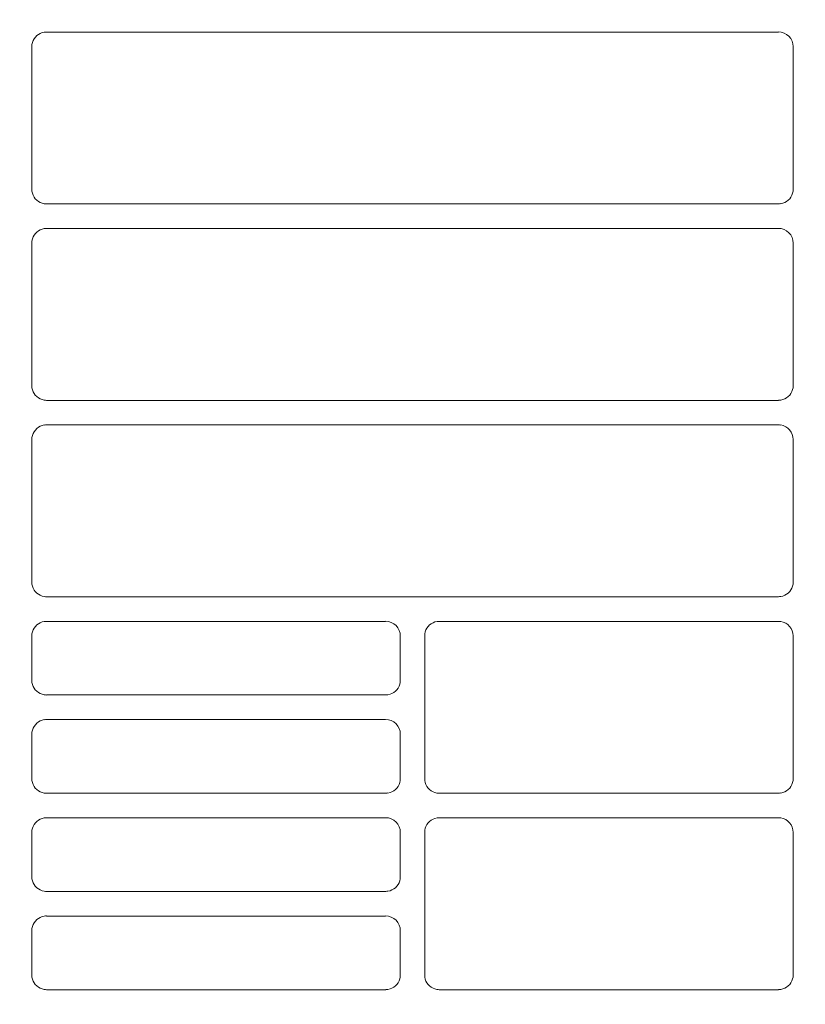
# Model space of a CAD drawing. Header units: millimetres. Extents: x -3034 to 546681, y -100001 to 133386.
# Tile 162 of 173: x 102359 to 102439, y -18221 to -18121. Entities that reach past the tile are written whole.
import ezdxf

# ---------------------------------------------------------------- set-up
doc = ezdxf.new("R2010")
doc.units = ezdxf.units.MM
doc.linetypes.add('ACAD_ISO03W100', pattern=[150, 60, -90])
doc.layers.get('Defpoints').update_dxf_attribs({"color": 252})
for name, color, linetype in [('___INST__AR_podstawy', 3, 'Continuous'), ('DETAIL', 5, 'Continuous'), ('ELEK CIENKIE', 80, 'Continuous'), ('ELEK ODGROMÓWKA', 214, 'Continuous')]:
    doc.layers.add(name, color=color, linetype=linetype)
doc.layers.add('I_WYMIARY', color=6, linetype='Continuous', lineweight=18)
doc.styles.add('DETALE1_100', font='arial.ttf', dxfattribs={"width": 0.6, "height": 200})
doc.dimstyles.new('Detale 1_100', dxfattribs={"dimscale": 0.12, "dimtxt": 250, "dimasz": 20, "dimexe": 50, "dimexo": 0, "dimgap": 30, "dimtad": 1, "dimdec": 1, "dimlfac": 0.1, "dimzin": 9, "dimdsep": 46, "dimtxsty": 'DETALE1_100', "dimblk1": 'DIM_KRESKA_', "dimblk2": 'DIM_KRESKA_', "dimsah": 1, "dimcen": 0, "dimse1": 1, "dimse2": 1, "dimclrd": 256, "dimclre": 256, "dimclrt": 256, "dimadec": 0, "dimazin": 0, "dimtfac": 0.01, "dimtdec": 1, "dimtix": 1, "dimtofl": 0, "dimtmove": 0, "dimatfit": 3, "dimfxl": 1, "dimtolj": 1, "dimtzin": 12, "dimlwd": -1, "dimarcsym": 0})

# ---------------------------------------------------------------- blocks, each defined once
blk = doc.blocks.new('iglice')
at = {"layer": 'ELEK CIENKIE', "color": 80, "linetype": 'ACAD_ISO03W100', "ltscale": 3}
blk.add_circle((-5706.4, 7322.5), 4350, dxfattribs=at)
blk = doc.blocks.new('wentDACH')
at = {"layer": 'DETAIL', "color": 8, "linetype": 'Continuous', "lineweight": 9}
for p, q in [((-83674.12, 25278.32), (-83673.98, 25278.47)), ((-83673.98, 25278.47), (-83673.81, 25278.6)), ((-83673.81, 25278.6), (-83673.62, 25278.7)), ((-83673.62, 25278.7), (-83673.43, 25278.78)), ((-83673.43, 25278.78), (-83673.22, 25278.83)), ((-83598.46, 25278.84), (-83672.99, 25278.84)), ((-83674.48, 25277.35), (-83674.47, 25277.56)), ((-83674.48, 25277.35), (-83674.48, 25262.83)), ((-83674.47, 25277.56), (-83674.42, 25277.77)), ((-83674.42, 25277.77), (-83674.35, 25277.97)), ((-83674.35, 25277.97), (-83674.25, 25278.15)), ((-83674.25, 25278.15), (-83674.12, 25278.32)), ((-83596.96, 25262.84), (-83596.96, 25277.35)), ((-83674.47, 25262.62), (-83674.48, 25262.83)), ((-83674.42, 25262.42), (-83674.47, 25262.62)), ((-83674.35, 25262.22), (-83674.42, 25262.42)), ((-83597.02, 25262.42), (-83597.09, 25262.23)), ((-83596.97, 25262.63), (-83597.02, 25262.42)), ((-83596.96, 25262.84), (-83596.97, 25262.63)), ((-83674.25, 25262.03), (-83674.35, 25262.22)), ((-83674.13, 25261.87), (-83674.25, 25262.03)), ((-83673.98, 25261.72), (-83674.13, 25261.87)), ((-83673.81, 25261.59), (-83673.98, 25261.72)), ((-83673.63, 25261.49), (-83673.81, 25261.59)), ((-83673.43, 25261.41), (-83673.63, 25261.49)), ((-83673.23, 25261.36), (-83673.43, 25261.41)), ((-83672.99, 25261.34), (-83598.45, 25261.34)), ((-83598.01, 25261.41), (-83598.22, 25261.36)), ((-83597.81, 25261.49), (-83598.01, 25261.41)), ((-83597.63, 25261.59), (-83597.81, 25261.49)), ((-83597.46, 25261.72), (-83597.63, 25261.59)), ((-83597.31, 25261.87), (-83597.46, 25261.72)), ((-83597.19, 25262.04), (-83597.31, 25261.87)), ((-83597.09, 25262.23), (-83597.19, 25262.04)), ((-83674.25, 25258.15), (-83674.12, 25258.32)), ((-83674.12, 25258.32), (-83673.98, 25258.47)), ((-83673.98, 25258.47), (-83673.81, 25258.6)), ((-83673.81, 25258.6), (-83673.62, 25258.7)), ((-83673.62, 25258.7), (-83673.43, 25258.78)), ((-83673.43, 25258.78), (-83673.22, 25258.83)), ((-83598.46, 25258.84), (-83672.99, 25258.84)), ((-83674.48, 25257.35), (-83674.47, 25257.56)), ((-83674.48, 25257.35), (-83674.48, 25242.83)), ((-83674.47, 25257.56), (-83674.42, 25257.77)), ((-83674.42, 25257.77), (-83674.35, 25257.97)), ((-83674.35, 25257.97), (-83674.25, 25258.15)), ((-83596.96, 25242.84), (-83596.96, 25257.35)), ((-83674.47, 25242.62), (-83674.48, 25242.83)), ((-83674.42, 25242.42), (-83674.47, 25242.62)), ((-83674.35, 25242.22), (-83674.42, 25242.42)), ((-83597.02, 25242.43), (-83597.09, 25242.23)), ((-83596.97, 25242.63), (-83597.02, 25242.43)), ((-83596.96, 25242.84), (-83596.97, 25242.63)), ((-83674.25, 25242.03), (-83674.35, 25242.22)), ((-83674.13, 25241.87), (-83674.25, 25242.03)), ((-83673.98, 25241.72), (-83674.13, 25241.87)), ((-83673.81, 25241.59), (-83673.98, 25241.72)), ((-83673.63, 25241.49), (-83673.81, 25241.59)), ((-83673.43, 25241.41), (-83673.63, 25241.49)), ((-83673.23, 25241.36), (-83673.43, 25241.41)), ((-83672.99, 25241.34), (-83598.45, 25241.34)), ((-83598.01, 25241.41), (-83598.22, 25241.36)), ((-83597.81, 25241.49), (-83598.01, 25241.41)), ((-83597.63, 25241.59), (-83597.81, 25241.49)), ((-83597.46, 25241.72), (-83597.63, 25241.59)), ((-83597.31, 25241.87), (-83597.46, 25241.72)), ((-83597.19, 25242.04), (-83597.31, 25241.87)), ((-83597.09, 25242.23), (-83597.19, 25242.04)), ((-83674.25, 25238.15), (-83674.12, 25238.32)), ((-83674.12, 25238.32), (-83673.98, 25238.47)), ((-83673.98, 25238.47), (-83673.81, 25238.6)), ((-83673.81, 25238.6), (-83673.62, 25238.7)), ((-83673.62, 25238.7), (-83673.43, 25238.78)), ((-83673.43, 25238.78), (-83673.22, 25238.83)), ((-83598.46, 25238.84), (-83672.99, 25238.84)), ((-83674.48, 25237.36), (-83674.47, 25237.57)), ((-83674.48, 25237.36), (-83674.48, 25222.83)), ((-83674.47, 25237.57), (-83674.42, 25237.77)), ((-83674.42, 25237.77), (-83674.35, 25237.97)), ((-83674.35, 25237.97), (-83674.25, 25238.15)), ((-83596.96, 25222.84), (-83596.96, 25237.35)), ((-83674.47, 25222.62), (-83674.48, 25222.83)), ((-83674.42, 25222.42), (-83674.47, 25222.62)), ((-83674.35, 25222.22), (-83674.42, 25222.42)), ((-83674.25, 25222.03), (-83674.35, 25222.22)), ((-83597.09, 25222.23), (-83597.19, 25222.04)), ((-83597.02, 25222.43), (-83597.09, 25222.23)), ((-83596.97, 25222.63), (-83597.02, 25222.43)), ((-83596.96, 25222.84), (-83596.97, 25222.63)), ((-83674.13, 25221.87), (-83674.25, 25222.03)), ((-83673.98, 25221.72), (-83674.13, 25221.87)), ((-83673.81, 25221.59), (-83673.98, 25221.72)), ((-83673.63, 25221.49), (-83673.81, 25221.59)), ((-83673.43, 25221.41), (-83673.63, 25221.49)), ((-83673.23, 25221.36), (-83673.43, 25221.41)), ((-83672.99, 25221.34), (-83598.45, 25221.34)), ((-83598.01, 25221.41), (-83598.22, 25221.36)), ((-83597.81, 25221.49), (-83598.01, 25221.41)), ((-83597.63, 25221.59), (-83597.81, 25221.49)), ((-83597.46, 25221.72), (-83597.63, 25221.59)), ((-83597.31, 25221.87), (-83597.46, 25221.72)), ((-83597.19, 25222.04), (-83597.31, 25221.87)), ((-83674.25, 25218.16), (-83674.12, 25218.32)), ((-83674.12, 25218.32), (-83673.98, 25218.47)), ((-83673.98, 25218.47), (-83673.81, 25218.6)), ((-83673.81, 25218.6), (-83673.62, 25218.7)), ((-83673.62, 25218.7), (-83673.43, 25218.78)), ((-83673.43, 25218.78), (-83673.22, 25218.83)), ((-83638.46, 25218.84), (-83672.99, 25218.84)), ((-83634.25, 25218.15), (-83634.12, 25218.32)), ((-83634.12, 25218.32), (-83633.98, 25218.47)), ((-83633.98, 25218.47), (-83633.81, 25218.6)), ((-83633.81, 25218.6), (-83633.62, 25218.7)), ((-83633.62, 25218.7), (-83633.43, 25218.78)), ((-83633.43, 25218.78), (-83633.22, 25218.83)), ((-83598.46, 25218.84), (-83632.99, 25218.84)), ((-83674.48, 25217.36), (-83674.47, 25217.57)), ((-83674.48, 25217.36), (-83674.48, 25212.84)), ((-83674.47, 25217.57), (-83674.42, 25217.77)), ((-83674.42, 25217.77), (-83674.35, 25217.97)), ((-83674.35, 25217.97), (-83674.25, 25218.16)), ((-83636.96, 25212.84), (-83636.96, 25217.35)), ((-83634.48, 25217.35), (-83634.47, 25217.56)), ((-83634.48, 25217.35), (-83634.48, 25202.83)), ((-83634.47, 25217.56), (-83634.42, 25217.77)), ((-83634.42, 25217.77), (-83634.35, 25217.97)), ((-83634.35, 25217.97), (-83634.25, 25218.15)), ((-83596.96, 25202.84), (-83596.96, 25217.35)), ((-83674.47, 25212.63), (-83674.48, 25212.84)), ((-83674.42, 25212.42), (-83674.47, 25212.63)), ((-83674.35, 25212.22), (-83674.42, 25212.42)), ((-83674.25, 25212.04), (-83674.35, 25212.22)), ((-83637.09, 25212.23), (-83637.19, 25212.04)), ((-83637.02, 25212.43), (-83637.09, 25212.23)), ((-83636.97, 25212.63), (-83637.02, 25212.43)), ((-83636.96, 25212.84), (-83636.97, 25212.63)), ((-83674.13, 25211.87), (-83674.25, 25212.04)), ((-83673.98, 25211.72), (-83674.13, 25211.87)), ((-83673.81, 25211.59), (-83673.98, 25211.72)), ((-83673.63, 25211.49), (-83673.81, 25211.59)), ((-83673.43, 25211.41), (-83673.63, 25211.49)), ((-83673.23, 25211.36), (-83673.43, 25211.41)), ((-83672.99, 25211.35), (-83638.45, 25211.35)), ((-83638.01, 25211.41), (-83638.22, 25211.36)), ((-83637.81, 25211.49), (-83638.01, 25211.41)), ((-83637.63, 25211.59), (-83637.81, 25211.49)), ((-83637.46, 25211.72), (-83637.63, 25211.59)), ((-83637.31, 25211.87), (-83637.46, 25211.72)), ((-83637.19, 25212.04), (-83637.31, 25211.87)), ((-83674.25, 25208.15), (-83674.12, 25208.32)), ((-83674.12, 25208.32), (-83673.98, 25208.47)), ((-83673.98, 25208.47), (-83673.81, 25208.6)), ((-83673.81, 25208.6), (-83673.62, 25208.7)), ((-83673.62, 25208.7), (-83673.43, 25208.78)), ((-83673.43, 25208.78), (-83673.22, 25208.83)), ((-83638.46, 25208.84), (-83672.99, 25208.84)), ((-83674.48, 25207.35), (-83674.47, 25207.56)), ((-83674.48, 25207.35), (-83674.48, 25202.83)), ((-83674.47, 25207.56), (-83674.42, 25207.77)), ((-83674.42, 25207.77), (-83674.35, 25207.97)), ((-83674.35, 25207.97), (-83674.25, 25208.15)), ((-83636.96, 25202.84), (-83636.96, 25207.34)), ((-83674.47, 25202.62), (-83674.48, 25202.83)), ((-83674.42, 25202.42), (-83674.47, 25202.62)), ((-83674.35, 25202.22), (-83674.42, 25202.42)), ((-83674.25, 25202.04), (-83674.35, 25202.22)), ((-83637.09, 25202.23), (-83637.19, 25202.04)), ((-83637.02, 25202.43), (-83637.09, 25202.23)), ((-83636.97, 25202.63), (-83637.02, 25202.43)), ((-83636.96, 25202.84), (-83636.97, 25202.63)), ((-83634.47, 25202.63), (-83634.48, 25202.83)), ((-83634.42, 25202.42), (-83634.47, 25202.63)), ((-83634.35, 25202.22), (-83634.42, 25202.42)), ((-83634.25, 25202.04), (-83634.35, 25202.22)), ((-83597.09, 25202.23), (-83597.19, 25202.04)), ((-83597.02, 25202.43), (-83597.09, 25202.23)), ((-83596.97, 25202.63), (-83597.02, 25202.43)), ((-83596.96, 25202.84), (-83596.97, 25202.63)), ((-83674.13, 25201.87), (-83674.25, 25202.04)), ((-83673.98, 25201.72), (-83674.13, 25201.87)), ((-83673.81, 25201.59), (-83673.98, 25201.72)), ((-83673.63, 25201.49), (-83673.81, 25201.59)), ((-83673.43, 25201.41), (-83673.63, 25201.49)), ((-83673.23, 25201.36), (-83673.43, 25201.41)), ((-83672.99, 25201.34), (-83638.45, 25201.34)), ((-83638.01, 25201.41), (-83638.22, 25201.36)), ((-83637.81, 25201.49), (-83638.01, 25201.41)), ((-83637.63, 25201.59), (-83637.81, 25201.49)), ((-83637.46, 25201.72), (-83637.63, 25201.59)), ((-83637.31, 25201.87), (-83637.46, 25201.72)), ((-83637.19, 25202.04), (-83637.31, 25201.87)), ((-83634.13, 25201.87), (-83634.25, 25202.04)), ((-83633.98, 25201.72), (-83634.13, 25201.87)), ((-83633.81, 25201.59), (-83633.98, 25201.72)), ((-83633.63, 25201.49), (-83633.81, 25201.59)), ((-83633.43, 25201.41), (-83633.63, 25201.49)), ((-83633.23, 25201.36), (-83633.43, 25201.41)), ((-83632.99, 25201.34), (-83598.45, 25201.34)), ((-83598.01, 25201.41), (-83598.22, 25201.36)), ((-83597.81, 25201.49), (-83598.01, 25201.41)), ((-83597.63, 25201.59), (-83597.81, 25201.49)), ((-83597.46, 25201.72), (-83597.63, 25201.59)), ((-83597.31, 25201.87), (-83597.46, 25201.72)), ((-83597.19, 25202.04), (-83597.31, 25201.87)), ((-83674.35, 25197.97), (-83674.25, 25198.16)), ((-83674.25, 25198.16), (-83674.12, 25198.32)), ((-83674.12, 25198.32), (-83673.98, 25198.47)), ((-83673.98, 25198.47), (-83673.81, 25198.6)), ((-83673.81, 25198.6), (-83673.62, 25198.7)), ((-83673.62, 25198.7), (-83673.43, 25198.78)), ((-83673.43, 25198.78), (-83673.22, 25198.83)), ((-83638.46, 25198.85), (-83672.99, 25198.85)), ((-83634.35, 25197.97), (-83634.25, 25198.16)), ((-83634.25, 25198.16), (-83634.12, 25198.32)), ((-83634.12, 25198.32), (-83633.98, 25198.47)), ((-83633.98, 25198.47), (-83633.81, 25198.6)), ((-83633.81, 25198.6), (-83633.62, 25198.7)), ((-83633.62, 25198.7), (-83633.43, 25198.78)), ((-83633.43, 25198.78), (-83633.22, 25198.83)), ((-83598.46, 25198.85), (-83632.99, 25198.85)), ((-83674.48, 25197.36), (-83674.47, 25197.57)), ((-83674.48, 25197.36), (-83674.48, 25192.84)), ((-83674.47, 25197.57), (-83674.42, 25197.77)), ((-83674.42, 25197.77), (-83674.35, 25197.97)), ((-83636.96, 25192.85), (-83636.96, 25197.35)), ((-83634.48, 25197.36), (-83634.47, 25197.57)), ((-83634.48, 25197.36), (-83634.48, 25182.83)), ((-83634.47, 25197.57), (-83634.42, 25197.77)), ((-83634.42, 25197.77), (-83634.35, 25197.97)), ((-83596.96, 25182.84), (-83596.96, 25197.35)), ((-83674.47, 25192.63), (-83674.48, 25192.84)), ((-83674.42, 25192.42), (-83674.47, 25192.63)), ((-83674.35, 25192.22), (-83674.42, 25192.42)), ((-83674.25, 25192.04), (-83674.35, 25192.22)), ((-83637.09, 25192.23), (-83637.19, 25192.04)), ((-83637.02, 25192.43), (-83637.09, 25192.23)), ((-83636.97, 25192.63), (-83637.02, 25192.43)), ((-83636.96, 25192.85), (-83636.97, 25192.63)), ((-83674.13, 25191.87), (-83674.25, 25192.04)), ((-83673.98, 25191.72), (-83674.13, 25191.87)), ((-83673.81, 25191.59), (-83673.98, 25191.72)), ((-83673.63, 25191.49), (-83673.81, 25191.59)), ((-83673.43, 25191.41), (-83673.63, 25191.49)), ((-83673.23, 25191.36), (-83673.43, 25191.41)), ((-83672.99, 25191.35), (-83638.45, 25191.35)), ((-83638.01, 25191.41), (-83638.22, 25191.36)), ((-83637.81, 25191.49), (-83638.01, 25191.41)), ((-83637.63, 25191.59), (-83637.81, 25191.49)), ((-83637.46, 25191.72), (-83637.63, 25191.59)), ((-83637.31, 25191.87), (-83637.46, 25191.72)), ((-83637.19, 25192.04), (-83637.31, 25191.87)), ((-83674.35, 25187.97), (-83674.25, 25188.15)), ((-83674.25, 25188.15), (-83674.12, 25188.32)), ((-83674.12, 25188.32), (-83673.98, 25188.47)), ((-83673.98, 25188.47), (-83673.81, 25188.6)), ((-83673.81, 25188.6), (-83673.62, 25188.7)), ((-83673.62, 25188.7), (-83673.43, 25188.78)), ((-83673.43, 25188.78), (-83673.22, 25188.83)), ((-83638.46, 25188.84), (-83672.99, 25188.84)), ((-83674.48, 25187.35), (-83674.47, 25187.56)), ((-83674.48, 25187.35), (-83674.48, 25182.83)), ((-83674.47, 25187.56), (-83674.42, 25187.77)), ((-83674.42, 25187.77), (-83674.35, 25187.97)), ((-83636.96, 25182.84), (-83636.96, 25187.34)), ((-83674.47, 25182.62), (-83674.48, 25182.83)), ((-83674.42, 25182.42), (-83674.47, 25182.62)), ((-83674.35, 25182.22), (-83674.42, 25182.42)), ((-83674.25, 25182.04), (-83674.35, 25182.22)), ((-83637.09, 25182.23), (-83637.19, 25182.04)), ((-83637.02, 25182.43), (-83637.09, 25182.23)), ((-83636.97, 25182.63), (-83637.02, 25182.43)), ((-83636.96, 25182.84), (-83636.97, 25182.63)), ((-83634.47, 25182.63), (-83634.48, 25182.83)), ((-83634.42, 25182.42), (-83634.47, 25182.63)), ((-83634.35, 25182.22), (-83634.42, 25182.42)), ((-83634.25, 25182.04), (-83634.35, 25182.22)), ((-83597.09, 25182.23), (-83597.19, 25182.04)), ((-83597.02, 25182.43), (-83597.09, 25182.23)), ((-83596.97, 25182.63), (-83597.02, 25182.43)), ((-83596.96, 25182.84), (-83596.97, 25182.63)), ((-83674.13, 25181.87), (-83674.25, 25182.04)), ((-83673.98, 25181.72), (-83674.13, 25181.87)), ((-83673.81, 25181.59), (-83673.98, 25181.72)), ((-83673.63, 25181.49), (-83673.81, 25181.59)), ((-83673.43, 25181.41), (-83673.63, 25181.49)), ((-83673.23, 25181.36), (-83673.43, 25181.41)), ((-83672.99, 25181.34), (-83638.45, 25181.34)), ((-83638.01, 25181.41), (-83638.22, 25181.36)), ((-83637.81, 25181.49), (-83638.01, 25181.41)), ((-83637.63, 25181.59), (-83637.81, 25181.49)), ((-83637.46, 25181.72), (-83637.63, 25181.59)), ((-83637.31, 25181.87), (-83637.46, 25181.72)), ((-83637.19, 25182.04), (-83637.31, 25181.87)), ((-83634.13, 25181.87), (-83634.25, 25182.04)), ((-83633.98, 25181.72), (-83634.13, 25181.87)), ((-83633.81, 25181.59), (-83633.98, 25181.72)), ((-83633.63, 25181.49), (-83633.81, 25181.59)), ((-83633.43, 25181.41), (-83633.63, 25181.49)), ((-83633.23, 25181.36), (-83633.43, 25181.41)), ((-83632.99, 25181.34), (-83598.45, 25181.34)), ((-83598.01, 25181.41), (-83598.22, 25181.36)), ((-83597.81, 25181.49), (-83598.01, 25181.41)), ((-83597.63, 25181.59), (-83597.81, 25181.49)), ((-83597.46, 25181.72), (-83597.63, 25181.59)), ((-83597.31, 25181.87), (-83597.46, 25181.72)), ((-83597.19, 25182.04), (-83597.31, 25181.87))]:
    blk.add_line(p, q, dxfattribs=at)
for centre, radius, start, end in [((-83672.99, 25277.33), 1.51, 90.0023, 98.9273), ((-83598.46, 25277.35), 1.5, 359.9302, 89.9976), ((-83672.99, 25262.85), 1.51, 261.0673, 269.9982), ((-83598.45, 25262.84), 1.49, 270.0019, 278.9661), ((-83672.99, 25257.33), 1.51, 90.0023, 98.9269), ((-83598.46, 25257.35), 1.5, 359.9366, 89.9976), ((-83672.99, 25242.85), 1.51, 261.0672, 269.9982), ((-83598.45, 25242.84), 1.49, 270.0018, 278.9662), ((-83672.99, 25237.33), 1.51, 90.0023, 98.9265), ((-83598.46, 25237.34), 1.5, 81.0379, 89.9975), ((-83598.46, 25237.35), 1.5, 359.9429, 81.0235), ((-83672.99, 25222.85), 1.51, 261.067, 269.9982), ((-83598.45, 25222.84), 1.49, 270.0018, 278.9663), ((-83672.99, 25217.33), 1.51, 90.0024, 98.926), ((-83638.46, 25217.35), 1.5, 359.9449, 89.9975), ((-83632.99, 25217.33), 1.51, 90.0024, 98.9266), ((-83598.46, 25217.34), 1.5, 81.0383, 89.9975), ((-83598.46, 25217.35), 1.5, 359.9492, 81.0279), ((-83672.99, 25212.85), 1.51, 261.0679, 269.9993), ((-83638.45, 25212.84), 1.49, 270.0029, 278.9701), ((-83672.99, 25207.33), 1.51, 90.0013, 98.9248), ((-83638.46, 25207.35), 1.5, 359.9481, 89.9964), ((-83672.99, 25202.85), 1.51, 261.0668, 269.9983), ((-83638.45, 25202.84), 1.49, 270.0018, 278.9682), ((-83632.99, 25202.85), 1.51, 261.0665, 269.9982), ((-83598.45, 25202.84), 1.49, 270.0018, 278.9663), ((-83672.99, 25197.33), 1.52, 90.0024, 98.9256), ((-83638.46, 25197.35), 1.5, 359.9512, 89.9975), ((-83632.99, 25197.33), 1.51, 90.0024, 98.9261), ((-83598.46, 25197.34), 1.5, 81.0387, 89.9975), ((-83598.46, 25197.35), 1.5, 359.9555, 81.0324), ((-83672.99, 25192.85), 1.51, 261.0677, 269.9994), ((-83638.45, 25192.84), 1.49, 270.0029, 278.9701), ((-83672.99, 25187.33), 1.52, 90.0013, 98.9243), ((-83638.46, 25187.35), 1.5, 359.9544, 89.9964), ((-83672.99, 25182.85), 1.51, 261.0667, 269.9983), ((-83638.45, 25182.84), 1.49, 270.0018, 278.9682), ((-83632.99, 25182.85), 1.51, 261.0663, 269.9983), ((-83598.45, 25182.84), 1.49, 270.0018, 278.9663)]:
    blk.add_arc(centre, radius, start, end, dxfattribs=at)
blk = doc.blocks.new('DIM_KRESKA_')
for p, q in [((0, 14), (0, -14)), ((-6, 0), (6, 0))]:
    blk.add_line(p, q)
at = {"const_width": 1.2}
blk.add_lwpolyline([(-4.243, -4.243), (4.243, 4.243)], dxfattribs=at)
blk = doc.blocks.new('*D524')
at = {"layer": 'Defpoints', "color": 0}
for p in [(101226.4, -17351.32), (109926.4, -17351.32), (109926.4, -19434.49)]:
    blk.add_point(p, dxfattribs=at)
at = {"layer": 'I_WYMIARY'}
blk.add_line((101228.8, -19434.49), (109924, -19434.49), dxfattribs=at)
at = {"layer": 'I_WYMIARY', "xscale": 2.4, "yscale": 2.4, "zscale": 2.4, "rotation": 180}
blk.add_blockref('DIM_KRESKA_', (101226.4, -19434.49), dxfattribs=at)
at = {"layer": 'I_WYMIARY', "xscale": 2.4, "yscale": 2.4, "zscale": 2.4}
blk.add_blockref('DIM_KRESKA_', (109926.4, -19434.49), dxfattribs=at)
at = {"layer": 'I_WYMIARY', "insert": (105576.4, -19328.7), "char_height": 200, "attachment_point": 5, "style": 'DETALE1_100'}
blk.add_mtext('\\A1;870', dxfattribs=at)

msp = doc.modelspace()

# ---------------------------------------------------------------- block references
at = {"layer": '___INST__AR_podstawy', "color": 210, "lineweight": 40}
msp.add_blockref('wentDACH', (186034.592, -43400.942), dxfattribs=at)
at = {"layer": 'ELEK ODGROMÓWKA'}
msp.add_blockref('iglice', (111335.99, -24243.943), dxfattribs=at)

# ---------------------------------------------------------------- dimensions: what is measured, and where the dimension line sits
at = {"layer": 'I_WYMIARY'}
dim = msp.add_linear_dim(base=(109926.396, -19434.486), p1=(101226.396, -17351.322), p2=(109926.396, -17351.322), dimstyle='Detale 1_100', dxfattribs=at)
dim.commit()
dim.dimension.update_dxf_attribs({"geometry": '*D524', "text_midpoint": (105576.396, -19328.703)})

doc.saveas('drawing.dxf')
